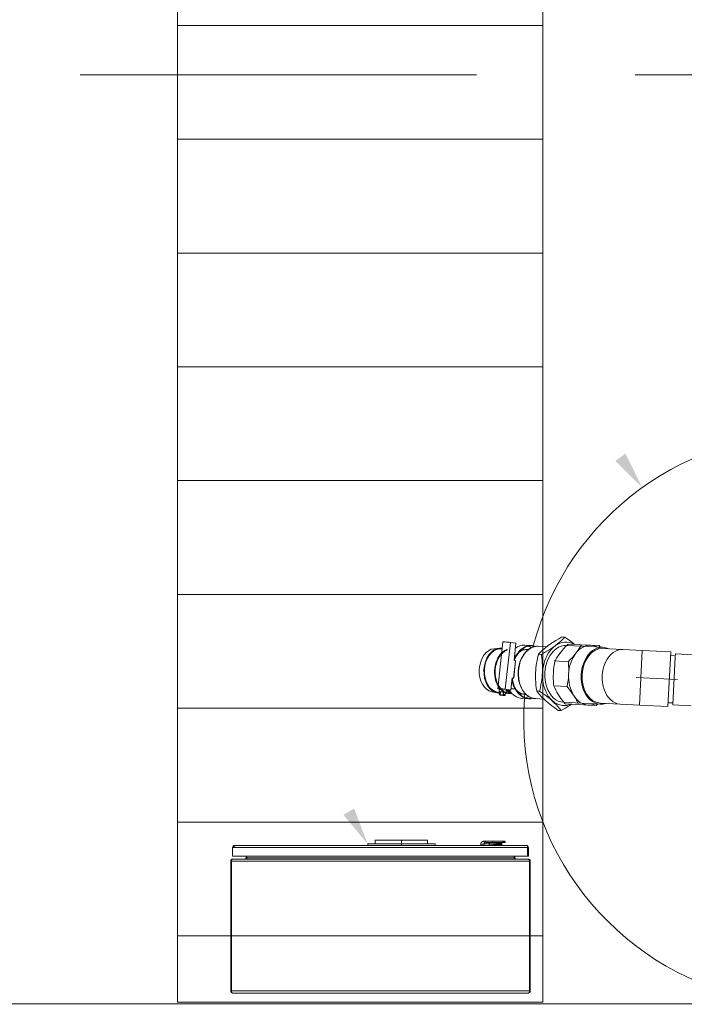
# Model space of a CAD drawing. Header units: millimetres. Extents: x 11681 to 15516, y 25095 to 29743.
# Tile 77 of 96: x 13086 to 13175, y 27700 to 27832. Entities that reach past the tile are written whole.
import ezdxf

# ---------------------------------------------------------------- set-up
doc = ezdxf.new("R2010")
doc.units = ezdxf.units.MM
doc.linetypes.add('DASHDOT', pattern=[25.4, 12.7, -6.35, 0, -6.35])
doc.linetypes.add('Przerywana podwójnie', pattern=[109.361107, 52.916665, -21.166666, 14.111111, -21.166666])
for name, color, linetype, lineweight, true_color in [('00 - nowa technologia myjni_Nr_pióra__246', 7, 'Continuous', 20, 0x1db3b3), ('00 - nowa technologia myjni_Nr_pióra__95', 7, 'Continuous', 20, 0x7c7c7c), ('410-K Osie główne_Nr_pióra__95', 7, 'Continuous', 0, 0x7c7c7c), ('420-K Ściany_Nr_pióra__95', 7, 'Continuous', 13, 0x7c7c7c), ('510-I Elektryczne_Nr_pióra__172', 7, 'Continuous', 20, 0x663200)]:
    doc.layers.add(name, color=color, linetype=linetype, lineweight=lineweight, true_color=true_color)
doc.layers.add('XREF', color=8, linetype='Continuous', lineweight=9)

# ---------------------------------------------------------------- blocks, each defined once
blk = doc.blocks.new('parter 2025.10.15')
at = {"layer": '00 - nowa technologia myjni_Nr_pióra__246', "linetype": 'Continuous', "lineweight": 5}
for points in [[(884.69, 2383.25), (883.34, 2382.27), (886.94, 2378.7)], [(848.46, 2335.84), (847.02, 2335), (850.27, 2331.11)]]:
    blk.add_hatch(color=8, dxfattribs=at).paths.add_polyline_path(points)
at = {"layer": '510-I Elektryczne_Nr_pióra__172', "linetype": 'Continuous', "lineweight": 5}
h = blk.add_hatch(dxfattribs=at)
h.set_pattern_fill('Deska_Podłoga_0001', color=8, style=0, pattern_type=2)
h.set_pattern_definition([(0, (0, 0), (0, 15.2), [])])
h.paths.add_polyline_path([(873.67, 2713.49), (824.88, 2713.49), (824.88, 2309.97), (873.67, 2309.97)])
at = {"layer": '00 - nowa technologia myjni_Nr_pióra__95', "color": 8, "linetype": 'Continuous', "lineweight": 5}
for p, q in [((867.64, 2351.84), (868.31, 2358.09)), ((868.65, 2351.77), (869.32, 2358.02)), ((870.06, 2357.92), (869.32, 2358.02)), ((870.06, 2357.92), (869.81, 2355.6)), ((876.21, 2358.75), (876.59, 2358.73)), ((867.16, 2357.18), (867.86, 2357.25)), ((867.86, 2357.15), (868.21, 2357.18)), ((870.51, 2356.79), (870.53, 2356.75)), ((870.62, 2356.9), (871.18, 2357.03)), ((872.16, 2357.6), (871.24, 2357.64)), ((871.73, 2357.07), (871.61, 2357.07)), ((873.04, 2357.5), (874.15, 2357.44)), ((881.67, 2357.37), (876.8, 2357.61)), ((877.05, 2357.8), (878.83, 2357.71)), ((878.83, 2357.71), (880.13, 2357.64)), ((880.13, 2357.64), (881.17, 2357.59)), ((884.35, 2357.08), (881.67, 2357.22)), ((884.35, 2357.08), (886.94, 2356.95)), ((886.75, 2353.31), (886.94, 2356.95)), ((890.73, 2356.76), (886.94, 2356.95)), ((890.73, 2356.76), (890.36, 2349.47)), ((869.74, 2353.26), (869.99, 2355.58)), ((869.79, 2353.25), (870.03, 2355.57)), ((869.99, 2355.58), (869.81, 2355.6)), ((873.08, 2356.45), (873.46, 2356.43)), ((875.27, 2355.54), (877.05, 2355.45)), ((891.35, 2356.23), (890.71, 2356.26)), ((891.03, 2349.69), (891.35, 2356.06)), ((891.35, 2356.06), (891.37, 2356.48)), ((893.81, 2356.36), (891.37, 2356.48)), ((869.39, 2351.66), (869.57, 2353.29)), ((869.56, 2353.27), (869.72, 2353.26)), ((869.56, 2353.26), (869.76, 2353.25)), ((869.74, 2353.26), (869.57, 2353.29)), ((869.71, 2353.26), (869.57, 2353.28)), ((869.72, 2353.26), (869.72, 2353.26)), ((886.57, 2349.66), (886.75, 2353.31)), ((866.87, 2351.42), (867.56, 2351.28)), ((867.57, 2351.38), (867.89, 2351.32)), ((867.72, 2351.81), (867.87, 2351.78)), ((867.88, 2351.81), (867.83, 2351.42)), ((867.9, 2351.4), (867.86, 2351.02)), ((868, 2351.42), (867.9, 2351.4)), ((868, 2351.42), (867.96, 2351.03)), ((868.39, 2351.38), (868, 2351.42)), ((868.39, 2351.38), (868.35, 2350.99)), ((868.67, 2351.33), (868.39, 2351.38)), ((868.67, 2351.33), (868.63, 2350.95)), ((869.39, 2351.66), (868.65, 2351.77)), ((868.78, 2351.72), (868.74, 2351.32)), ((868.81, 2351.69), (868.78, 2351.69)), ((869.39, 2351.66), (868.81, 2351.69)), ((868.99, 2351.31), (869.53, 2351.21)), ((869.93, 2351.81), (869.41, 2351.84)), ((869.93, 2351.81), (869.96, 2351.84)), ((870.34, 2351.35), (870.88, 2351.16)), ((872.84, 2351.55), (873.22, 2351.53)), ((875.11, 2352.23), (876.89, 2352.14)), ((867.86, 2351.02), (867.87, 2351.01)), ((867.91, 2351), (867.87, 2351.01)), ((868.06, 2350.99), (867.96, 2350.99)), ((868.04, 2350.98), (868.04, 2350.99)), ((868.14, 2350.97), (868.04, 2350.98)), ((868.04, 2350.98), (868.04, 2350.98)), ((868.06, 2351), (868.16, 2350.98)), ((868.15, 2350.99), (868.06, 2351)), ((868.16, 2350.98), (868.06, 2350.99)), ((868.24, 2350.97), (868.14, 2350.97)), ((868.15, 2351), (868.15, 2351)), ((868.15, 2350.99), (868.24, 2350.98)), ((868.16, 2350.99), (868.16, 2350.98)), ((868.24, 2350.98), (868.24, 2350.97)), ((868.34, 2350.97), (868.24, 2350.98)), ((868.24, 2350.97), (868.34, 2350.95)), ((868.33, 2350.97), (868.33, 2350.96)), ((868.33, 2350.96), (868.43, 2350.95)), ((868.43, 2350.96), (868.33, 2350.96)), ((868.34, 2350.94), (868.33, 2350.94)), ((868.44, 2350.97), (868.34, 2350.97)), ((868.34, 2350.95), (868.34, 2350.96)), ((868.43, 2350.95), (868.34, 2350.95)), ((868.53, 2350.95), (868.43, 2350.96)), ((868.44, 2350.97), (868.45, 2350.97)), ((868.45, 2350.97), (868.46, 2351.13)), ((868.55, 2351.11), (868.46, 2351.13)), ((868.46, 2351.12), (868.55, 2351.11)), ((868.53, 2350.95), (868.55, 2351.11)), ((868.53, 2350.95), (868.53, 2350.95)), ((868.57, 2350.93), (868.58, 2350.93)), ((868.57, 2350.93), (868.57, 2350.93)), ((868.67, 2351.27), (868.97, 2351.21)), ((871.8, 2350.5), (870.88, 2350.55)), ((871.43, 2351.07), (871.3, 2351.08)), ((872.69, 2350.51), (873.8, 2350.45)), ((876.42, 2350.02), (881.29, 2349.78)), ((875.71, 2348.95), (876.1, 2348.93)), ((876.65, 2349.81), (878.42, 2349.72)), ((879.73, 2349.65), (878.42, 2349.72)), ((881.3, 2349.93), (883.98, 2349.79)), ((883.98, 2349.79), (886.57, 2349.66)), ((886.57, 2349.66), (890.36, 2349.47)), ((891.04, 2349.94), (890.39, 2349.97)), ((893.47, 2349.56), (891.03, 2349.69)), ((851.27, 2331.61), (851.27, 2331.11)), ((851.27, 2331.61), (851.47, 2331.61)), ((852.11, 2331.61), (851.47, 2331.61)), ((852.11, 2331.61), (854.13, 2331.61)), ((854.77, 2331.61), (854.13, 2331.61)), ((855.41, 2331.61), (854.77, 2331.61)), ((855.41, 2331.61), (857.43, 2331.61)), ((858.07, 2331.61), (857.43, 2331.61)), ((858.07, 2331.61), (858.27, 2331.61)), ((858.27, 2331.61), (858.27, 2331.11)), ((832.23, 2330.63), (832.35, 2330.63)), ((832.23, 2330.63), (832.23, 2329.46)), ((832.35, 2330.91), (832.35, 2330.86)), ((832.35, 2330.91), (832.51, 2330.91)), ((832.35, 2330.83), (832.35, 2330.63)), ((832.51, 2330.83), (832.35, 2330.83)), ((871.61, 2330.63), (832.35, 2330.63)), ((832.51, 2330.91), (832.51, 2330.86)), ((832.51, 2330.91), (871.45, 2330.91)), ((832.51, 2330.83), (832.51, 2330.86)), ((850.27, 2331.11), (854.77, 2331.11)), ((850.27, 2330.91), (850.27, 2331.11)), ((854.77, 2331.11), (859.27, 2331.11)), ((854.77, 2330.91), (854.77, 2331.11)), ((859.27, 2330.91), (859.27, 2331.11)), ((865.36, 2331.06), (865.81, 2331.06)), ((865.36, 2330.91), (865.36, 2331.06)), ((866.99, 2331.46), (865.75, 2331.46)), ((865.81, 2331.19), (865.81, 2331.18)), ((865.81, 2331.18), (865.81, 2331.19)), ((865.81, 2331.18), (865.81, 2331.18)), ((865.81, 2330.91), (865.81, 2331.18)), ((865.81, 2330.91), (865.81, 2331.06)), ((865.97, 2331.34), (865.97, 2331.34)), ((866.28, 2331.32), (866.38, 2331.32)), ((866.49, 2331.09), (866.49, 2330.91)), ((867.11, 2331.26), (866.95, 2331.24)), ((866.95, 2331.23), (866.95, 2331.24)), ((866.97, 2331.23), (867.21, 2331.21)), ((866.99, 2331.46), (866.99, 2331.3)), ((868.4, 2331.46), (866.99, 2331.46)), ((868.01, 2331.3), (866.99, 2331.3)), ((867.03, 2331.22), (867.03, 2331.24)), ((867.04, 2331.25), (867.15, 2331.26)), ((867.15, 2331.23), (867.05, 2331.24)), ((867.05, 2331.22), (867.05, 2331.24)), ((867.11, 2331.25), (867.11, 2331.26)), ((867.15, 2331.26), (867.28, 2331.25)), ((867.18, 2331.25), (867.15, 2331.24)), ((867.15, 2331.24), (867.17, 2331.24)), ((867.15, 2331.24), (867.15, 2331.24)), ((867.15, 2331.22), (867.15, 2331.23)), ((867.32, 2331.26), (867.17, 2331.27)), ((867.17, 2331.25), (867.17, 2331.27)), ((867.18, 2331.25), (867.23, 2331.24)), ((867.18, 2331.25), (867.18, 2331.24)), ((867.2, 2331.24), (867.23, 2331.24)), ((867.25, 2331.27), (867.4, 2331.26)), ((867.28, 2331.25), (867.33, 2331.25)), ((867.41, 2331.25), (867.28, 2331.23)), ((867.28, 2331.22), (867.28, 2331.23)), ((867.29, 2331.21), (867.4, 2331.22)), ((867.29, 2331.21), (867.53, 2331.19)), ((867.32, 2331.26), (867.32, 2331.25)), ((867.38, 2331.26), (867.38, 2331.26)), ((867.4, 2331.2), (867.4, 2331.22)), ((867.41, 2331.24), (867.41, 2331.25)), ((867.48, 2331.21), (867.41, 2331.21)), ((867.41, 2331.2), (867.41, 2331.21)), ((867.48, 2331.25), (867.43, 2331.25)), ((867.47, 2331.25), (867.43, 2331.25)), ((867.43, 2331.24), (867.43, 2331.25)), ((867.43, 2331.25), (867.43, 2331.25)), ((867.57, 2331.24), (867.45, 2331.22)), ((867.45, 2331.22), (867.49, 2331.22)), ((867.45, 2331.22), (867.45, 2331.22)), ((867.47, 2331.24), (867.47, 2331.25)), ((867.48, 2331.25), (867.6, 2331.25)), ((867.48, 2331.19), (867.48, 2331.21)), ((867.51, 2331.22), (867.63, 2331.23)), ((867.55, 2331.19), (867.59, 2331.2)), ((867.55, 2331.19), (867.55, 2331.19)), ((867.64, 2331.19), (867.55, 2331.19)), ((867.57, 2331.23), (867.57, 2331.24)), ((867.73, 2331.23), (867.58, 2331.21)), ((867.58, 2331.2), (867.58, 2331.21)), ((867.59, 2331.24), (867.63, 2331.24)), ((867.59, 2331.23), (867.59, 2331.24)), ((867.59, 2331.2), (867.67, 2331.19)), ((867.61, 2331.24), (867.61, 2331.24)), ((867.61, 2331.2), (867.79, 2331.22)), ((867.7, 2331.19), (867.61, 2331.2)), ((867.61, 2331.2), (867.61, 2331.2)), ((867.61, 2331.01), (867.61, 2330.91)), ((867.63, 2331.23), (867.63, 2331.24)), ((867.64, 2331.19), (867.64, 2331.19)), ((867.64, 2331.19), (867.67, 2331.19)), ((867.65, 2331.24), (867.73, 2331.24)), ((867.67, 2331.19), (867.67, 2331.19)), ((867.89, 2331.22), (867.7, 2331.19)), ((867.7, 2331.19), (867.7, 2331.19)), ((867.79, 2331.23), (867.73, 2331.23)), ((867.73, 2331.21), (867.73, 2331.23)), ((867.78, 2331.23), (867.74, 2331.23)), ((867.75, 2331.23), (867.75, 2331.23)), ((867.78, 2331.23), (867.88, 2331.23)), ((867.79, 2331.22), (867.79, 2331.23)), ((867.8, 2331.19), (867.95, 2331.21)), ((867.89, 2331.21), (867.89, 2331.22)), ((867.91, 2331.21), (867.91, 2331.22)), ((867.93, 2331.21), (867.93, 2331.23)), ((868.01, 2331.3), (868.01, 2331.2)), ((868.3, 2331.3), (868.04, 2331.3)), ((868.17, 2331.22), (868.17, 2331.05)), ((868.17, 2331.18), (868.17, 2331.18)), ((868.17, 2331.05), (868.17, 2330.91)), ((868.17, 2331.05), (868.17, 2331.05)), ((868.3, 2331.3), (868.57, 2331.3)), ((868.57, 2331.3), (868.3, 2331.3)), ((868.39, 2331.35), (868.62, 2331.35)), ((868.39, 2331.35), (868.39, 2331.35)), ((868.4, 2331.46), (868.4, 2331.46)), ((868.4, 2331.46), (868.57, 2331.46)), ((868.4, 2331.46), (868.4, 2331.46)), ((868.62, 2331.41), (868.45, 2331.41)), ((868.62, 2331.35), (868.62, 2331.41)), ((871.61, 2330.91), (871.45, 2330.91)), ((871.61, 2330.63), (871.61, 2330.91)), ((871.61, 2330.79), (871.65, 2330.83)), ((871.61, 2329.46), (871.61, 2330.63)), ((871.73, 2330.63), (871.61, 2330.63)), ((871.61, 2330.63), (871.61, 2329.46)), ((871.73, 2329.46), (871.73, 2330.63)), ((832.03, 2328.96), (832.1, 2328.91)), ((832.1, 2328.81), (832.1, 2328.96)), ((832.35, 2329.46), (832.23, 2329.46)), ((871.7, 2329.09), (832.26, 2329.09)), ((871.61, 2329.46), (832.35, 2329.46)), ((834.07, 2329.12), (834.01, 2329.16)), ((834.03, 2329.46), (834.03, 2329.25)), ((834.14, 2329.15), (834.15, 2329.16)), ((834.15, 2329.25), (834.15, 2329.46)), ((834.15, 2329.25), (834.15, 2329.16)), ((869.81, 2329.25), (834.15, 2329.25)), ((869.81, 2329.46), (869.81, 2329.25)), ((869.81, 2329.16), (869.81, 2329.25)), ((869.83, 2329.15), (869.81, 2329.16)), ((869.96, 2329.16), (869.9, 2329.12)), ((869.93, 2329.25), (869.93, 2329.46)), ((871.73, 2329.46), (871.61, 2329.46)), ((871.86, 2328.96), (871.86, 2328.81)), ((871.86, 2328.91), (871.94, 2328.96)), ((831.98, 2311.47), (831.98, 2328.81)), ((832.1, 2328.81), (871.86, 2328.81)), ((832.1, 2328.81), (832.1, 2311.47)), ((871.86, 2311.47), (871.86, 2328.81)), ((871.98, 2328.81), (871.98, 2311.47)), ((832.03, 2311.32), (832.1, 2311.37)), ((832.1, 2311.47), (871.86, 2311.47)), ((832.1, 2311.47), (832.1, 2311.32)), ((871.7, 2311.19), (832.26, 2311.19)), ((871.86, 2311.32), (871.86, 2311.47)), ((871.86, 2311.37), (871.94, 2311.32))]:
    blk.add_line(p, q, dxfattribs=at)
at = {"layer": '00 - nowa technologia myjni_Nr_pióra__95', "color": 8, "linetype": 'DASHDOT', "lineweight": 5}
for p, q in [((891.66, 2353.06), (886.11, 2353.34)), ((854.77, 2331.66), (854.77, 2331.06)), ((867.18, 2331.24), (867.18, 2331.24)), ((867.2, 2331.21), (867.2, 2331.24)), ((867.27, 2331.27), (867.27, 2331.26)), ((867.5, 2331.22), (867.5, 2331.22)), ((867.52, 2331.19), (867.52, 2331.21)), ((867.58, 2331.24), (867.58, 2331.23)), ((867.63, 2331.24), (867.63, 2331.24)), ((867.64, 2331.2), (867.64, 2331.18)), ((867.77, 2330.89), (867.77, 2331.06))]:
    blk.add_line(p, q, dxfattribs=at)
at = {"layer": '00 - nowa technologia myjni_Nr_pióra__95', "color": 8, "linetype": 'Continuous', "lineweight": 5}
for points in [[(874.38, 2357.61), (874.68, 2357.83), (875.02, 2358.05), (875.38, 2358.28), (875.78, 2358.52), (876.21, 2358.75)], [(876.59, 2358.73), (876.41, 2358.54), (876.23, 2358.36), (876.05, 2358.19), (875.84, 2358), (875.63, 2357.83), (875.41, 2357.66), (875.29, 2357.57)], [(877.9, 2357.76), (877.7, 2357.92), (877.36, 2358.18), (876.99, 2358.45), (876.59, 2358.73)], [(873.04, 2357.5), (872.96, 2357.5), (872.87, 2357.5), (872.78, 2357.49), (872.7, 2357.48), (872.61, 2357.47), (872.52, 2357.45), (872.44, 2357.43), (872.35, 2357.4), (872.27, 2357.37), (872.18, 2357.34), (872.1, 2357.3), (871.94, 2357.21), (871.78, 2357.11), (871.63, 2356.99), (871.48, 2356.85), (871.34, 2356.71), (871.21, 2356.55), (871.09, 2356.38), (870.97, 2356.2), (870.86, 2356.01), (870.77, 2355.82), (870.68, 2355.61), (870.6, 2355.39), (870.53, 2355.17), (870.48, 2354.95), (870.43, 2354.72), (870.4, 2354.48), (870.37, 2354.25), (870.36, 2354.01), (870.36, 2353.78), (870.37, 2353.54), (870.39, 2353.31), (870.43, 2353.08), (870.47, 2352.85), (870.53, 2352.63), (870.6, 2352.41), (870.67, 2352.21), (870.76, 2352.01), (870.86, 2351.82), (870.96, 2351.64), (871.08, 2351.47), (871.2, 2351.31), (871.34, 2351.16), (871.48, 2351.03), (871.62, 2350.91), (871.77, 2350.81), (871.85, 2350.76), (871.93, 2350.72), (872.01, 2350.68), (872.1, 2350.64), (872.18, 2350.61), (872.26, 2350.58), (872.35, 2350.56), (872.43, 2350.54), (872.52, 2350.53), (872.6, 2350.52), (872.69, 2350.51)], [(873.08, 2356.45), (873.26, 2356.64), (873.44, 2356.82), (873.62, 2357), (873.83, 2357.18), (874.04, 2357.35), (874.26, 2357.53), (874.38, 2357.61)], [(875.29, 2357.57), (874.99, 2357.35), (874.66, 2357.13), (874.29, 2356.9), (873.89, 2356.67), (873.46, 2356.43)], [(876.03, 2356.68), (875.84, 2356.43), (875.66, 2356.18), (875.5, 2355.92), (875.35, 2355.67), (875.27, 2355.54)], [(877.05, 2357.8), (876.75, 2357.5), (876.48, 2357.21), (876.22, 2356.92), (876.03, 2356.68)], [(877.05, 2355.45), (877.32, 2355.72), (877.57, 2355.98), (877.81, 2356.25), (877.99, 2356.47), (878.07, 2356.58)], [(878.07, 2356.58), (878.26, 2356.82), (878.44, 2357.07), (878.6, 2357.33), (878.76, 2357.59), (878.83, 2357.71)], [(872.69, 2354.01), (872.71, 2354.32), (872.74, 2354.63), (872.78, 2354.95), (872.83, 2355.27), (872.89, 2355.6), (872.96, 2355.94), (873.05, 2356.32)], [(873.48, 2356.3), (873.53, 2355.95), (873.57, 2355.61), (873.59, 2355.28), (873.61, 2354.9), (873.62, 2354.52), (873.62, 2354.15), (873.61, 2353.97)], [(875.27, 2355.54), (875.2, 2355.15), (875.14, 2354.76), (875.09, 2354.38), (875.07, 2354.05), (875.06, 2353.89)], [(877.1, 2353.79), (877.12, 2354.16), (877.11, 2354.53), (877.1, 2354.9), (877.07, 2355.28), (877.05, 2355.45)], [(872.84, 2351.55), (872.78, 2351.95), (872.74, 2352.33), (872.71, 2352.7), (872.69, 2353.09), (872.68, 2353.46), (872.68, 2353.83), (872.69, 2354.01)], [(873.61, 2353.97), (873.59, 2353.66), (873.56, 2353.35), (873.52, 2353.03), (873.47, 2352.71), (873.41, 2352.38), (873.34, 2352.04), (873.28, 2351.79), (873.22, 2351.53)], [(875.06, 2353.89), (875.05, 2353.53), (875.05, 2353.16), (875.06, 2352.78), (875.09, 2352.41), (875.11, 2352.23)], [(876.89, 2352.14), (876.96, 2352.54), (877.02, 2352.92), (877.07, 2353.31), (877.1, 2353.63), (877.1, 2353.79)], [(874.01, 2350.26), (873.74, 2350.51), (873.5, 2350.76), (873.26, 2351.01), (873.04, 2351.28), (872.84, 2351.55)], [(873.22, 2351.53), (873.67, 2351.21), (874.08, 2350.91), (874.34, 2350.71), (874.58, 2350.51), (874.81, 2350.32), (874.92, 2350.22)], [(875.11, 2352.23), (875.24, 2351.94), (875.38, 2351.66), (875.53, 2351.38), (875.67, 2351.15), (875.74, 2351.03)], [(877.79, 2350.93), (877.63, 2351.17), (877.46, 2351.41), (877.28, 2351.65), (877.14, 2351.83), (876.89, 2352.14)], [(875.71, 2348.95), (875.26, 2349.27), (874.86, 2349.56), (874.59, 2349.77), (874.35, 2349.97), (874.12, 2350.16), (874.01, 2350.26)], [(874.92, 2350.22), (875.19, 2349.97), (875.43, 2349.72), (875.67, 2349.46), (875.89, 2349.2), (876.1, 2348.93)], [(875.74, 2351.03), (875.9, 2350.79), (876.07, 2350.54), (876.25, 2350.3), (876.39, 2350.12), (876.65, 2349.81)], [(878.42, 2349.72), (878.29, 2350.01), (878.16, 2350.29), (878, 2350.57), (877.86, 2350.81), (877.79, 2350.93)], [(876.1, 2348.93), (876.58, 2349.2), (877.01, 2349.46), (877.26, 2349.61), (877.5, 2349.77)], [(865.36, 2331.06), (865.36, 2331.13), (865.37, 2331.18), (865.39, 2331.23), (865.42, 2331.28), (865.45, 2331.32), (865.49, 2331.36), (865.54, 2331.4), (865.59, 2331.42), (865.64, 2331.44), (865.69, 2331.45), (865.75, 2331.46)], [(865.97, 2331.34), (865.94, 2331.34), (865.91, 2331.33), (865.87, 2331.31), (865.85, 2331.29), (865.83, 2331.27), (865.82, 2331.25), (865.81, 2331.22), (865.81, 2331.19)], [(866.49, 2331.09), (866.2, 2331.11), (866.14, 2331.12), (865.97, 2331.14), (865.89, 2331.15)], [(866.56, 2331.24), (866.41, 2331.26), (866.26, 2331.27), (866.11, 2331.29), (866.05, 2331.3), (866.01, 2331.32), (865.99, 2331.32), (865.98, 2331.33), (865.97, 2331.33), (865.97, 2331.34), (865.97, 2331.34)], [(866.56, 2331.24), (866.54, 2331.23), (866.53, 2331.22), (866.51, 2331.2), (866.5, 2331.16), (866.49, 2331.09)], [(866.95, 2331.24), (866.93, 2331.24), (866.93, 2331.24), (866.92, 2331.24), (866.92, 2331.24)], [(866.92, 2331.24), (866.92, 2331.23), (866.93, 2331.23), (866.93, 2331.23), (866.97, 2331.23)], [(867.03, 2331.24), (867.03, 2331.24), (867.04, 2331.25)], [(867.05, 2331.24), (867.04, 2331.24), (867.03, 2331.24), (867.03, 2331.24)], [(867.15, 2331.24), (867.15, 2331.24), (867.15, 2331.24)], [(867.15, 2331.24), (867.15, 2331.24), (867.15, 2331.24)], [(867.28, 2331.23), (867.22, 2331.23), (867.15, 2331.23)], [(867.33, 2331.25), (867.33, 2331.26), (867.32, 2331.26)], [(867.33, 2331.25), (867.33, 2331.25), (867.33, 2331.25)], [(867.4, 2331.26), (867.42, 2331.26), (867.43, 2331.25), (867.43, 2331.25), (867.43, 2331.25)], [(867.41, 2331.21), (867.4, 2331.22), (867.4, 2331.22), (867.4, 2331.22)], [(867.4, 2331.22), (867.4, 2331.22), (867.4, 2331.22)], [(867.43, 2331.25), (867.43, 2331.25), (867.43, 2331.25), (867.41, 2331.25)], [(867.45, 2331.22), (867.44, 2331.22), (867.44, 2331.22)], [(867.44, 2331.22), (867.44, 2331.22), (867.44, 2331.22), (867.45, 2331.22)], [(867.48, 2331.24), (867.48, 2331.25), (867.47, 2331.25)], [(867.48, 2331.24), (867.48, 2331.24), (867.48, 2331.24)], [(867.53, 2331.19), (867.64, 2331.19), (867.75, 2331.19), (867.8, 2331.19)], [(867.61, 2331.24), (867.61, 2331.24), (867.61, 2331.25), (867.6, 2331.25)], [(867.6, 2331.24), (867.61, 2331.24), (867.61, 2331.24)], [(867.68, 2331.17), (867.66, 2331.16), (867.64, 2331.14), (867.63, 2331.12), (867.62, 2331.08), (867.61, 2331.01)], [(868.17, 2331.05), (868.17, 2331.04), (868.17, 2331.04), (868.16, 2331.04), (868.15, 2331.04), (868.12, 2331.03), (868.03, 2331.02), (867.92, 2331.01), (867.8, 2331.01), (867.61, 2331.01)], [(867.64, 2331.23), (867.63, 2331.24), (867.63, 2331.24)], [(867.63, 2331.23), (867.63, 2331.23), (867.63, 2331.23)], [(868.01, 2331.2), (868.01, 2331.2), (868.01, 2331.2), (868, 2331.19), (867.99, 2331.19), (867.95, 2331.18), (867.85, 2331.17), (867.76, 2331.16), (867.68, 2331.17)], [(867.73, 2331.24), (867.74, 2331.24), (867.75, 2331.23), (867.75, 2331.23)], [(867.75, 2331.23), (867.75, 2331.23), (867.75, 2331.23), (867.74, 2331.23), (867.74, 2331.23)], [(867.8, 2331.22), (867.8, 2331.22), (867.79, 2331.22), (867.79, 2331.23)], [(867.79, 2331.22), (867.8, 2331.22), (867.8, 2331.22)], [(867.88, 2331.23), (867.9, 2331.23), (867.9, 2331.22), (867.9, 2331.22), (867.91, 2331.22)], [(867.91, 2331.22), (867.9, 2331.22), (867.9, 2331.22), (867.9, 2331.22), (867.89, 2331.22)], [(867.97, 2331.22), (867.97, 2331.22), (867.97, 2331.22), (867.96, 2331.23), (867.93, 2331.23)], [(867.95, 2331.21), (867.97, 2331.22), (867.97, 2331.22), (867.97, 2331.22), (867.97, 2331.22)], [(868.01, 2331.2), (868.04, 2331.2), (868.08, 2331.19), (868.11, 2331.17), (868.14, 2331.14), (868.16, 2331.11), (868.17, 2331.07), (868.17, 2331.05)], [(868.31, 2331.3), (868.33, 2331.36), (868.35, 2331.4), (868.36, 2331.43), (868.37, 2331.44), (868.39, 2331.45), (868.4, 2331.46)], [(868.35, 2331.32), (868.36, 2331.33), (868.39, 2331.35)], [(868.39, 2331.35), (868.41, 2331.38), (868.43, 2331.4), (868.45, 2331.41)], [(868.39, 2331.35), (868.39, 2331.35), (868.39, 2331.35)], [(868.45, 2331.41), (868.45, 2331.42), (868.44, 2331.44), (868.43, 2331.45), (868.41, 2331.46), (868.4, 2331.46)], [(832.26, 2329.09), (832.23, 2329.08), (832.2, 2329.07), (832.17, 2329.04), (832.14, 2329.01), (832.1, 2328.96)], [(834.15, 2329.16), (834.06, 2329.12), (834.04, 2329.11), (833.96, 2329.09), (833.88, 2329.09)], [(833.88, 2329.09), (833.91, 2329.09), (833.94, 2329.1), (833.96, 2329.12), (833.99, 2329.14), (834.01, 2329.16)], [(869.81, 2329.16), (869.9, 2329.12), (869.93, 2329.11), (870.01, 2329.09), (870.09, 2329.09)], [(870.09, 2329.09), (870.06, 2329.09), (870.03, 2329.1), (870, 2329.12), (869.98, 2329.14), (869.96, 2329.16)], [(871.7, 2329.09), (871.73, 2329.09), (871.75, 2329.08), (871.77, 2329.07), (871.79, 2329.05), (871.81, 2329.03), (871.83, 2329), (871.86, 2328.96)], [(832.26, 2311.19), (832.23, 2311.19), (832.2, 2311.21), (832.17, 2311.24), (832.14, 2311.26), (832.1, 2311.32)], [(871.7, 2311.19), (871.73, 2311.19), (871.75, 2311.2), (871.77, 2311.21), (871.79, 2311.22), (871.81, 2311.25), (871.83, 2311.27), (871.86, 2311.32)]]:
    blk.add_lwpolyline(points, dxfattribs=at)
for centre, radius, start, end in [((909.2, 2347.78), 38.1, 9.1261, 165.1157), ((869.59, 2347.88), 15.12, 38.9714, 39.9973), ((889.22, 2352.3), 16.66, 165.582, 166.0448), ((856.99, 2353.92), 16.66, 8.197, 8.6598), ((867.89, 2351.16), 0.151, 255.4825, 275.2619), ((867.88, 2351.2), 0.187, 276.9193, 294.0992), ((868.36, 2353.13), 2.14, 259.3312, 264.338), ((868.34, 2353.12), 2.13, 264.9533, 270.2231), ((868.71, 2352.19), 1.25, 253.5094, 258.1531), ((868.67, 2352.16), 1.22, 263.2789, 268.011), ((868.56, 2351.12), 0.187, 276.9193, 294.0992), ((909.2, 2347.78), 38.1, 175.8592, 334.3715), ((909.2, 2347.78), 38.1, 175.03, 175.6286), ((837.86, 1506.16), 844.54, 87.0878, 87.15816), ((870.34, 2360.3), 14.94, 314.2493, 315.2873), ((832.51, 2330.63), 0.28, 90.0031, 180), ((865.97, 2331.18), 0.157, 89.9971, 179.2226), ((866.87, 2344.21), 12.9, 265.9682, 266.5038), ((866.87, 2343.67), 12.37, 266.3737, 267.262), ((866.99, 2346.2), 14.9, 267.6496, 270.0017), ((862.17, 2259.72), 71.5, 85.6402, 86.538), ((862.24, 2260.52), 70.85, 85.5976, 86.5037), ((867.23, 2330.04), 1.22, 92.9664, 95.6741), ((867.18, 2331.41), 0.17, 266.4414, 275.4411), ((869.94, 2308.78), 22.6, 96.2535, 96.9473), ((867.27, 2329.31), 1.96, 86.7979, 90.7369), ((863.58, 2266.89), 64.49, 86.1272, 86.619), ((867.52, 2331.83), 0.618, 266.0948, 275.9808), ((867.5, 2331.31), 0.0949, 266.1756, 275.8403), ((867.58, 2331.14), 0.102, 86.2684, 95.4432), ((867.63, 2330.93), 0.311, 86.3392, 95.3501), ((868.01, 2331.16), 0.139, 76.4465, 90.3171), ((868.01, 2331.22), 0.157, 0.6308, 30.1097), ((868.3, 2331.36), 0.0631, 270.3183, 283.4778), ((868.28, 2331.42), 0.12, 285.2262, 302.2173), ((868.57, 2331.41), 0.0501, 0.0516, 89.3505), ((868.57, 2331.35), 0.0501, 270.6496, 359.9487), ((871.45, 2330.63), 0.28, 44.9886, 55.1501), ((871.45, 2330.63), 0.28, 0, 44.9886), ((832.26, 2328.81), 0.28, 90.0062, 180), ((833.87, 2329.25), 0.16, 327.9145, 0), ((833.87, 2329.25), 0.28, 340.6459, 358.811), ((870.09, 2329.25), 0.28, 180.9047, 199.3816), ((870.09, 2329.25), 0.16, 180, 212.0855), ((871.7, 2328.81), 0.28, 0, 89.9938), ((832.26, 2311.47), 0.28, 180, 269.9938), ((871.7, 2311.47), 0.28, 270.0062, 0)]:
    blk.add_arc(centre, radius, start, end, dxfattribs=at)
for centre, major_axis, ratio, start_param, end_param in [((869, 2358.02), (-0.684, 0.073), 0.055957, 4.226997, 6.283175), ((876.61, 2353.82), (0.21, 4.24), 0.707107, 5.938538, 6.806784), ((867.22, 2354.29), (-0.15, -2.9), 0.707107, 3.241761, 6.182961), ((867.92, 2354.25), (-0.15, -3), 0.707107, 3.241761, 6.182961), ((867.92, 2354.25), (-0.15, -2.9), 0.707107, 3.241761, 6.182961), ((869.34, 2354.18), (-0.15, -3), 0.707107, 3.412205, 5.999714), ((869.34, 2354.18), (-0.15, -3), 0.707107, 3.80343, 5.46291), ((869.34, 2354.18), (-0.15, -2.9), 0.707107, 3.424857, 5.960207), ((867.92, 2354.25), (-0.15, -3), 0.707107, 3.072907, 3.241761), ((871.98, 2354.01), (0.17, 3.47), 0.707107, 0.698923, 1.132008), ((871.98, 2354.01), (0.18, 3.57), 0.707107, 0.699128, 1.078478), ((871.06, 2354.1), (-0.18, -3.55), 0.707107, 3.141554, 3.653553), ((872.87, 2354), (0.18, 3.5), 0.707107, 0, 3.141593), ((871.46, 2354.08), (-0.15, -3), 0.707107, 3.342952, 3.697426), ((871.98, 2354.05), (0.18, 3.55), 0.707107, 6.283147, 6.989365), ((871.98, 2354.05), (0.18, 3.5), 0.707107, 6.283147, 6.989365), ((870.75, 2354.11), (-0.15, -3), 0.707107, 2.974162, 3.161654), ((871.46, 2354.08), (-0.15, -3), 0.707107, 3.141554, 3.342952), ((871.06, 2354.1), (-0.18, -3.5), 0.707107, 2.770418, 2.954763), ((871.98, 2354.05), (0.18, 3.55), 0.707107, 6.065787, 6.283147), ((871.98, 2354.05), (0.18, 3.5), 0.707107, 6.10397, 6.283147), ((876.61, 2353.82), (0.21, 4.24), 0.707107, 0.523599, 3.48624), ((876.61, 2353.82), (0.19, 3.8), 0.707107, 0, 3.141593), ((879.93, 2353.65), (-0.2, -4), 0.707149, 3.926977, 4.712318), ((879.93, 2353.65), (-0.2, -4), 0.707082, 3.141539, 3.926885), ((881.48, 2353.57), (0.19, 3.8), 0.707107, 0, 3.141593), ((881.48, 2353.57), (-0.18, -3.65), 0.707107, 3.141593, 6.283185), ((879.93, 2353.65), (-0.2, -3.99), 0.707377, 2.823819, 3.141459), ((884.17, 2353.44), (0.18, 3.65), 0.707107, 0, 3.141593), ((881.48, 2353.57), (0.19, 3.8), 0.707107, 6.001272, 6.283185), ((869.34, 2354.18), (-0.15, -2.9), 0.707107, 3.835415, 5.430921), ((869.95, 2355.58), (-0.087, 0.0093), 0.055957, 3.141605, 4.226997), ((871.98, 2354.01), (0.18, 3.57), 0.707107, 1.904578, 2.270042), ((871.98, 2354.01), (0.17, 3.47), 0.707107, 1.833075, 2.269845), ((869.7, 2353.26), (-0.0249, 0.0027), 0.055957, 3.141605, 4.226997), ((869.7, 2353.26), (-0.0249, 0.0027), 0.055957, 2.357765, 3.141605), ((869.7, 2353.26), (-0.087, 0.0093), 0.055957, 3.141605, 4.226997), ((869.7, 2353.26), (-0.087, 0.0093), 0.055957, 2.357765, 3.141605), ((879.93, 2353.65), (-0.2, -4), 0.707131, 4.71252, 5.497851), ((868.33, 2351.77), (0.684, -0.073), 0.055957, 1.085404, 3.141582), ((868.33, 2351.77), (0.684, -0.073), 0.055957, 3.141582, 3.630126), ((868.29, 2351.37), (0.452, -0.048), 0.055957, 0.000021, 3.141613), ((868.29, 2351.37), (0.452, -0.048), 0.055957, 3.141613, 3.681823), ((868.33, 2351.77), (0.452, -0.048), 0.055957, 1.857765, 3.141613), ((868.33, 2351.77), (0.452, -0.048), 0.055957, 0.000021, 1.857765), ((868.29, 2351.37), (0.452, -0.048), 0.055957, 5.742966, 6.283206), ((869.34, 2354.18), (-0.15, -2.9), 0.707107, 6.061416, 6.182961), ((870.04, 2354.15), (-0.15, -3), 0.707107, 5.715109, 6.106974), ((870.04, 2354.15), (-0.15, -2.9), 0.707107, 5.763525, 6.02864), ((871.06, 2354.1), (-0.18, -3.55), 0.707107, 5.499441, 6.283201), ((871.98, 2354.05), (0.18, 3.55), 0.707107, 2.276976, 3.141608), ((871.98, 2354.05), (0.18, 3.5), 0.707107, 2.276976, 3.141608), ((871.46, 2354.08), (-0.15, -3), 0.707107, 5.634979, 6.081824), ((867.92, 2354.25), (-0.15, -3), 0.707107, 6.182961, 6.333764), ((868.24, 2350.97), (0.348, -0.037), 0.055957, 2.881364, 3.465092), ((868.24, 2350.97), (0.348, -0.037), 0.055957, 1.857765, 2.881364), ((868.24, 2350.97), (0.348, -0.037), 0.055957, 3.465092, 3.756282), ((868.24, 2350.97), (0.348, -0.037), 0.055957, 4.100841, 4.975868), ((868.24, 2350.97), (0.348, -0.037), 0.055957, 0.959248, 1.834275), ((868.24, 2350.97), (0.348, -0.037), 0.055957, 4.999358, 5.959691), ((868.24, 2350.97), (0.348, -0.037), 0.055957, 5.959691, 6.897874), ((868.63, 2354.22), (-0.15, -3), 0.707107, 0.085994, 0.158707), ((869.34, 2354.18), (-0.15, -3), 0.707107, 6.035343, 6.182961), ((869.34, 2354.18), (-0.15, -3), 0.707107, 6.182961, 6.441893), ((870.75, 2354.11), (-0.15, -3), 0.707107, 6.263126, 6.450604), ((871.46, 2354.08), (-0.15, -3), 0.707107, 6.081824, 6.283146), ((871.06, 2354.1), (-0.18, -3.5), 0.707107, 0.186783, 0.371144), ((871.98, 2354.05), (0.18, 3.5), 0.707107, 3.141608, 3.320788), ((871.98, 2354.05), (0.18, 3.55), 0.707107, 3.141608, 3.358985), ((879.93, 2353.65), (-0.2, -4), 0.707065, 5.497874, 6.28322), ((879.93, 2353.65), (-0.2, -3.99), 0.707363, 0.000258, 0.317908), ((881.48, 2353.57), (0.19, 3.8), 0.707107, 3.141593, 3.423505), ((866.53, 2331.14), (-0.718, 0.042), 0.078284, 0.004537, 0.493646)]:
    blk.add_ellipse(centre, major_axis=major_axis, ratio=ratio, start_param=start_param, end_param=end_param, dxfattribs=at)
at = {"layer": '410-K Osie główne_Nr_pióra__95', "color": 8, "linetype": 'Przerywana podwójnie', "lineweight": 5}
blk.add_line((-63, 2433.81), (1039.92, 2433.81), dxfattribs=at)
at = {"layer": '420-K Ściany_Nr_pióra__95', "color": 8, "linetype": 'Continuous', "lineweight": 5, "flags": 128}
blk.add_lwpolyline([(1066.75, 2309.77), (655.25, 2309.77)], dxfattribs=at)
at = {"layer": '510-I Elektryczne_Nr_pióra__172', "color": 8, "linetype": 'Continuous', "lineweight": 5, "flags": 128}
blk.add_lwpolyline([(873.67, 2713.49), (824.88, 2713.49), (824.88, 2309.97), (873.67, 2309.97)], close=True, dxfattribs=at)

msp = doc.modelspace()

# ---------------------------------------------------------------- block references
at = {"layer": 'XREF'}
msp.add_blockref('parter 2025.10.15', (12282.34, 25390.78), dxfattribs=at)

doc.saveas('drawing.dxf')
